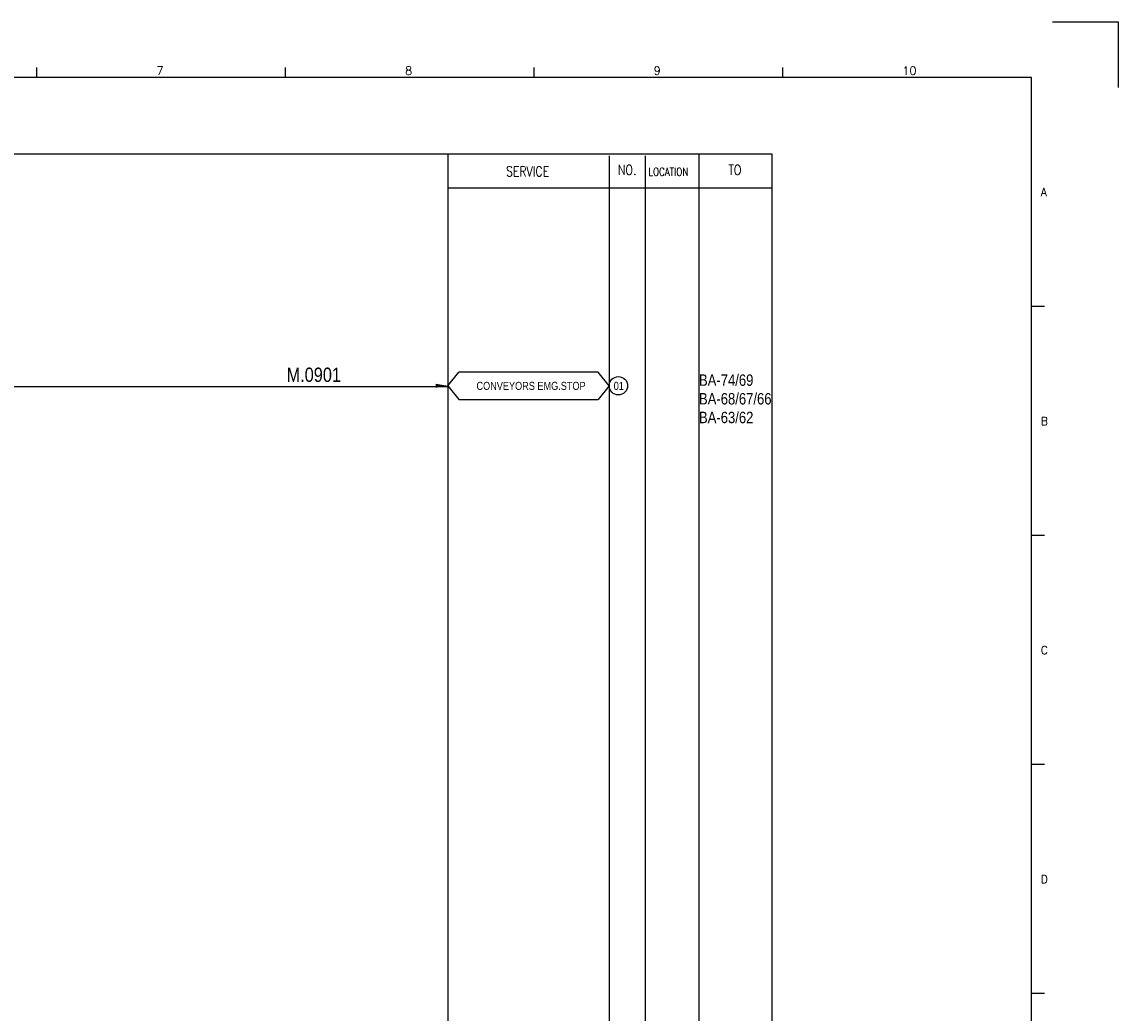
# Model space of a CAD drawing. Extents: x 2426 to 3392, y -142 to 540.
# Tile 4 of 4: x 3007 to 3392, y 193 to 540. Entities that reach past the tile are written whole.
import ezdxf
from ezdxf.enums import TextEntityAlignment as Align
from ezdxf.lldxf.tags import DXFTag

# ---------------------------------------------------------------- set-up
doc = ezdxf.new("R2010")
doc.units = 0
doc.header["$MEASUREMENT"] = 0
for name, color, linetype in [('CON', 4, 'Continuous'), ('DCS', 7, 'Continuous'), ('HID', 2, 'HIDDEN'), ('圖框CON', 4, 'Continuous'), ('框線', 6, 'Continuous')]:
    doc.layers.add(name, color=color, linetype=linetype)
doc.styles.add('DAYUKP', font='complex', dxfattribs={"bigfont": 'DAYUKP.SHX'})
doc.styles.add('ROMANS', font='romans', dxfattribs={"width": 0.8})
doc.styles.add('style3', font='ARIALN.TTF')
tags = doc.linetypes.add('HIDDEN', pattern=[4, 1.5, -1, 1.5]).pattern_tags.tags
tags[8:9] = [DXFTag(74, 4), DXFTag(75, 0), DXFTag(340, '0'), DXFTag(46, 1.0), DXFTag(50, 0.0), DXFTag(44, 0.0), DXFTag(45, 0.0)]
tags[6:7] = [DXFTag(74, 4), DXFTag(75, 0), DXFTag(340, '0'), DXFTag(46, 1.0), DXFTag(50, 0.0), DXFTag(44, 0.0), DXFTag(45, 0.0)]
tags[4:5] = [DXFTag(74, 4), DXFTag(75, 0), DXFTag(340, '0'), DXFTag(46, 1.0), DXFTag(50, 0.0), DXFTag(44, 0.0), DXFTag(45, 0.0)]

# ---------------------------------------------------------------- blocks, each defined once
blk = doc.blocks.new('LEADER')
at = {"layer": 'CON'}
blk.add_solid([(0.85, -0.57), (0.85, -1.57), (3.85, -1.07)], dxfattribs=at)
blk = doc.blocks.new('1')
at = {"layer": 'DEFPOINTS'}
blk.add_lwpolyline([(2189, 689.33), (2211.97, 689.33), (2211.97, 666.36)], dxfattribs=at)
at = {"layer": '圖框CON'}
for p, q in [((1832.37, 669.85), (1832.37, 673.29)), ((1919.66, 669.85), (1919.66, 673.29)), ((2006.95, 669.85), (2006.95, 673.29)), ((2094.24, 669.85), (2094.24, 673.29)), ((2186.14, 589.41), (2181.53, 589.41)), ((2186.14, 509.01), (2181.53, 509.01)), ((2186.14, 428.61), (2181.53, 428.61)), ((2186.14, 348.2), (2181.53, 348.2))]:
    blk.add_line(p, q, dxfattribs=at)
at = {"layer": '框線'}
for p, q in [((2181.53, 669.81), (1308.62, 669.81)), ((2181.53, 26.6), (2181.53, 669.81))]:
    blk.add_line(p, q, dxfattribs=at)
at = {"style": 'DAYUKP'}
for s, height, p in [('7', 2.87, (1874.39, 670.78)), ('8', 2.87, (1961.68, 670.78)), ('9', 2.87, (2048.97, 670.78)), ('10', 2.871, (2136.26, 670.78))]:
    blk.add_text(s, height=height, dxfattribs=at).set_placement(p)
for s, p in [('A', (2184.79, 629.6)), ('B', (2184.79, 549.2)), ('C', (2184.79, 468.8)), ('D', (2184.79, 388.39))]:
    blk.add_text(s, height=2.87, dxfattribs=at).set_placement(p, align=Align.MIDDLE_LEFT)

msp = doc.modelspace()

# ---------------------------------------------------------------- linework, layer by layer
at = {"layer": 'CON', "color": 6}
for p, q in [((3156.56, 412.75), (3160.46, 417.57)), ((3209.36, 417.57), (3160.46, 417.57)), ((3213.26, 412.75), (3209.36, 417.57)), ((3156.56, 412.75), (3160.46, 407.94)), ((3213.26, 412.75), (3209.36, 407.94)), ((3160.46, 407.94), (3209.36, 407.94))]:
    msp.add_line(p, q, dxfattribs=at)
at = {"layer": 'CON'}
msp.add_line((2877.99, 412.52), (3156.56, 412.52), dxfattribs=at)
msp.add_lwpolyline([(2556.31, 494.14), (3270.31, 494.14), (3270.31, -5.66), (2556.31, -5.66)], close=True, dxfattribs=at)
msp.add_circle((3216.48, 412.75), 3.21, dxfattribs=at)
at = {"layer": 'HID'}
for p, q in [((3156.56, 494.14), (3156.56, -5.66)), ((3213.26, 493.44), (3213.26, -5.66)), ((3225.86, 493.44), (3225.86, -5.66)), ((3244.76, 494.14), (3244.76, -5.66)), ((3156.56, 482.24), (3270.31, 482.24)), ((3244.76, 431.84), (3244.76, 419.24))]:
    msp.add_line(p, q, dxfattribs=at)

# ---------------------------------------------------------------- block references
msp.add_blockref('1', (1179.91, -148.85))
at = {"layer": 'CON', "xscale": 1.4, "yscale": 1.4, "zscale": 1.4}
msp.add_blockref('LEADER', (3151.17, 414.24), dxfattribs=at)

# ---------------------------------------------------------------- texts
at = {"layer": 'CON', "style": 'ROMANS', "width": 0.8}
for s, p in [('SERVICE', (3184.6, 488.01)), ('NO.', (3219.56, 488.54)), ('TO', (3257.36, 488.54))]:
    msp.add_text(s, height=3.5, dxfattribs=at).set_placement(p, align=Align.MIDDLE)
msp.add_text('LOCATION', height=2.8, dxfattribs=at).set_placement((3227, 485.64), align=Align.BOTTOM_LEFT)
at = {"layer": 'CON', "style": 'style3'}
for s, p in [('BA-74/69', (3244.76, 412.73)), ('BA-68/67/66', (3244.76, 406.18)), ('BA-63/62', (3244.76, 399.62))]:
    msp.add_text(s, height=4, dxfattribs=at).set_placement(p)
for s, p in [('CONVEYORS EMG.STOP', (3166.66, 410.48)), ('01', (3214.83, 410.47))]:
    msp.add_text(s, height=2.8, dxfattribs=at).set_placement(p, align=Align.BOTTOM_LEFT)
at = {"layer": 'DCS', "linetype": 'ByBlock', "style": 'style3'}
msp.add_text('M.0901', height=5, dxfattribs=at).set_placement((3099.99, 414.12))

doc.saveas('drawing.dxf')
